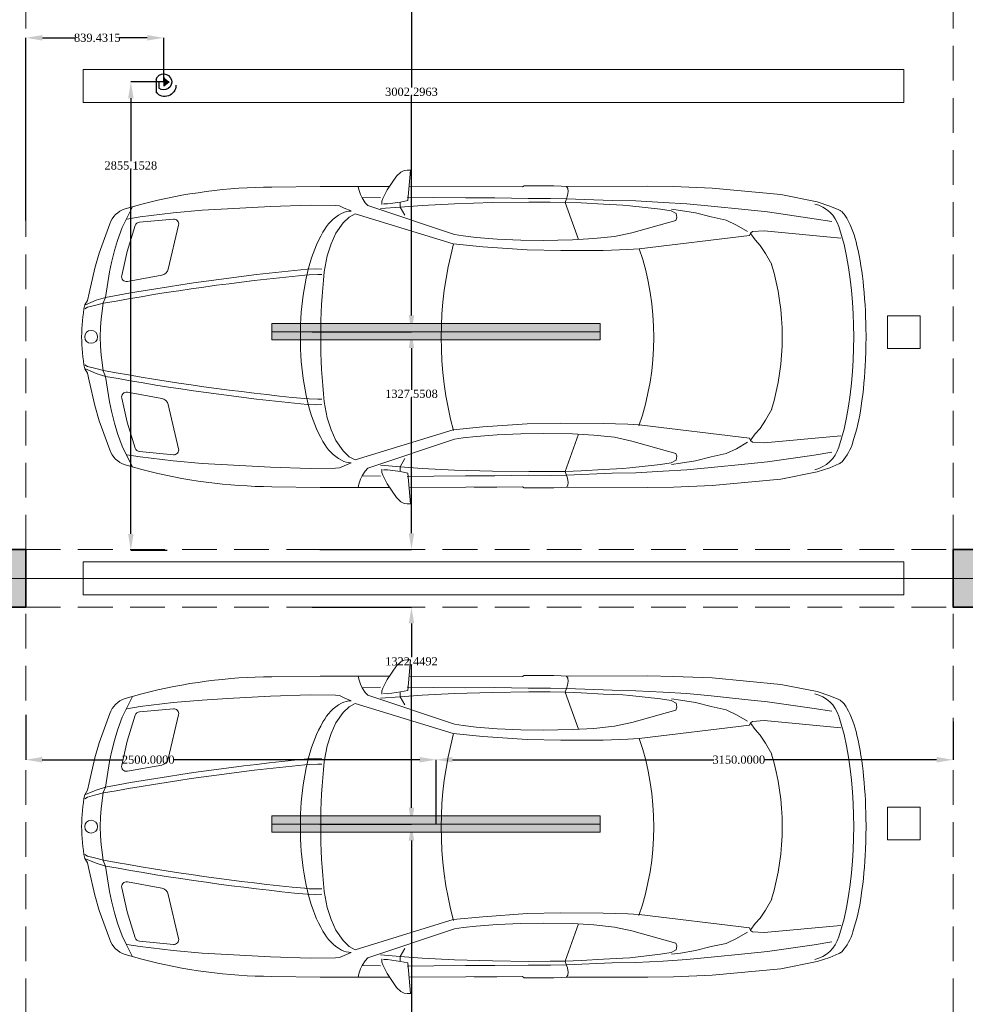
# Model space of a CAD drawing. Header units: inches. Extents: x -177438 to 34922, y -9538 to 55319.
# Tile 51 of 59: x 25906 to 31669, y -2973 to 3026. Entities that reach past the tile are written whole.
import ezdxf
from ezdxf.enums import TextEntityAlignment as Align

# ---------------------------------------------------------------- set-up
doc = ezdxf.new("R2010")
doc.units = ezdxf.units.IN
doc.header["$MEASUREMENT"] = 0
doc.linetypes.add('Dot & Dashed', pattern=[670.277762, 317.5, -176.388889, 0, -176.388874])
doc.linetypes.add('Hidden', pattern=[317.5, 211.666667, -105.833333])
for name, color, linetype in [('- განათება', 7, 'Continuous'), ('Structural - Bearing', 7, 'Continuous'), ('Structural - Grid', 7, 'Continuous')]:
    doc.layers.add(name, color=color, linetype=linetype)
doc.layers.add('New_Interior - Furniture _Pen_No__1', color=7, linetype='Continuous', lineweight=13)
doc.layers.add('Structural - Bearing_Pen_No__20', color=1, linetype='Continuous', lineweight=0)
for name, color, linetype, lineweight, true_color in [('Structural - Bearing_Pen_No__102', 7, 'Continuous', 13, 0xcccccc), ('Structural - Bearing_Pen_No__161', 7, 'Continuous', 13, 0x6a6a6a), ('Structural - Bearing_Pen_No__28', 7, 'Continuous', 35, 0xa80f02), ('Structural - Bearing_Pen_No__81', 7, 'Continuous', 20, 0x6a6a6a), ('Structural - Grid_Pen_No__81', 7, 'Continuous', 20, 0x6a6a6a)]:
    doc.layers.add(name, color=color, linetype=linetype, lineweight=lineweight, true_color=true_color)
doc.styles.add('GENERATED_STYLE_3', font='txt')
doc.styles.get("Standard").update_dxf_attribs({"font": 'arial.ttf'})
doc.dimstyles.get("Standard").update_dxf_attribs({"dimtxt": 0.18, "dimasz": 0.18, "dimexe": 0.18, "dimexo": 0.0625, "dimgap": 0.09, "dimtad": 0, "dimtih": 1, "dimtoh": 1, "dimdec": 4, "dimzin": 0, "dimdsep": 46, "dimtxsty": 'Standard', "dimcen": 0.09, "dimadec": 0, "dimazin": 0, "dimtfac": 1, "dimtdec": 4, "dimtofl": 0, "dimtmove": 0, "dimatfit": 3, "dimfxl": 1, "dimtolj": 1, "dimtzin": 0, "dimarcsym": 0})

# ---------------------------------------------------------------- blocks, each defined once
blk = doc.blocks.new('Column_33', base_point=(-5008.8, 20663))
at = {"layer": 'Structural - Bearing_Pen_No__161', "linetype": 'Continuous', "lineweight": 0, "true_color": 0x6a6a6a}
blk.add_hatch(color=251, dxfattribs=at).paths.add_polyline_path([(-4833.8, 20488), (-4833.8, 20838), (-5183.8, 20838), (-5183.8, 20488)])
at = {"layer": 'Structural - Bearing_Pen_No__20', "color": 1, "linetype": 'Continuous', "lineweight": 0}
for p, q in [((-5008.8, 20743), (-5008.8, 20918)), ((-5088.8, 20663), (-5263.8, 20663)), ((-4928.8, 20663), (-4753.8, 20663)), ((-5008.8, 20583), (-5008.8, 20408))]:
    blk.add_line(p, q, dxfattribs=at)
blk.add_point((-5008.8, 20663), dxfattribs=at)
at = {"layer": 'Structural - Bearing_Pen_No__28', "color": 14, "linetype": 'Continuous', "lineweight": 35, "true_color": 0xa80f02, "flags": 128}
blk.add_lwpolyline([(-4833.8, 20488), (-4833.8, 20838), (-5183.8, 20838), (-5183.8, 20488)], close=True, dxfattribs=at)
blk = doc.blocks.new('Column_37', base_point=(991.2, 20663))
at = {"layer": 'Structural - Bearing_Pen_No__161', "linetype": 'Continuous', "lineweight": 0, "true_color": 0x6a6a6a}
blk.add_hatch(color=251, dxfattribs=at).paths.add_polyline_path([(1166.2, 20488), (1166.2, 20838), (816.2, 20838), (816.2, 20488)])
at = {"layer": 'Structural - Bearing_Pen_No__20', "color": 1, "linetype": 'Continuous', "lineweight": 0}
for p, q in [((991.2, 20743), (991.2, 20918)), ((911.2, 20663), (736.2, 20663)), ((1071.2, 20663), (1246.2, 20663)), ((991.2, 20583), (991.2, 20408))]:
    blk.add_line(p, q, dxfattribs=at)
blk.add_point((991.2, 20663), dxfattribs=at)
at = {"layer": 'Structural - Bearing_Pen_No__28', "color": 14, "linetype": 'Continuous', "lineweight": 35, "true_color": 0xa80f02, "flags": 128}
blk.add_lwpolyline([(1166.2, 20488), (1166.2, 20838), (816.2, 20838), (816.2, 20488)], close=True, dxfattribs=at)
blk = doc.blocks.new('Standard grid marker')
at = {"layer": 'Structural - Grid_Pen_No__81', "color": 251, "linetype": 'Continuous', "lineweight": 20, "true_color": 0x6a6a6a}
blk.add_line((1000, 0), (51328.1, 0), dxfattribs=at)
at = {"layer": 'Structural - Grid_Pen_No__81', "color": 251, "lineweight": 20, "true_color": 0x6a6a6a, "style": 'GENERATED_STYLE_3'}
for tag, p in [('AC_MarkerText_1_0', (-100, -144)), ('AC_MarkerText_1_1', (52428.1, -144))]:
    blk.add_attdef(tag, text='', height=100, rotation=180, dxfattribs=at).set_placement(p, align=Align.TOP_CENTER)
blk = doc.blocks.new('Parking Place')
at = {"layer": 'New_Interior - Furniture _Pen_No__1', "color": 7, "linetype": 'Continuous', "lineweight": 13, "flags": 128}
for points in [[(1400, 4900), (1600, 4900), (1600, 5100), (1400, 5100)], [(-100, 0), (100, 0), (100, 5000), (-100, 5000)], [(2900, 0), (3100, 0), (3100, 5000), (2900, 5000)]]:
    blk.add_lwpolyline(points, close=True, dxfattribs=at)
blk = doc.blocks.new('Parking Place_2')
at = {"layer": 'New_Interior - Furniture _Pen_No__1', "color": 7, "linetype": 'Continuous', "lineweight": 13, "flags": 128}
for points in [[(1393.75, 4900), (1593.75, 4900), (1593.75, 5100), (1393.75, 5100)], [(4381.25, 4900), (4581.25, 4900), (4581.25, 5100), (4381.25, 5100)], [(2887.5, 0), (3087.5, 0), (3087.5, 5000), (2887.5, 5000)], [(5875, 0), (6075, 0), (6075, 5000), (5875, 5000)]]:
    blk.add_lwpolyline(points, close=True, dxfattribs=at)
blk = doc.blocks.new('Car Symbol 27')
at = {"layer": 'New_Interior - Furniture _Pen_No__1', "color": 7, "linetype": 'Continuous', "lineweight": 13}
for p, q in [((-1983.9, 1016.7), (-2004, 1016.7)), ((-2004, 1016.7), (-1988.6, 830.1)), ((-1964.9, 1014.4), (-1983.9, 1016.7)), ((-1944.8, 1004.3), (-1964.9, 1014.4)), ((-1919.1, 979.7), (-1944.8, 1004.3)), ((-1861.1, 895.8), (-1919.1, 979.7)), ((-3842.3, 905.7), (-4261.3, 866.7)), ((-3606.5, 915.3), (-3842.3, 905.7)), ((-3450, 918.4), (-3606.5, 915.3)), ((-2966.2, 916.5), (-3450, 918.4)), ((-2876.8, 920.8), (-2966.2, 916.5)), ((-2962.8, 904.3), (-2965.1, 886.4)), ((-2954.6, 917.1), (-2962.8, 904.3)), ((-2695.9, 920.8), (-2876.8, 920.8)), ((-2685.9, 914), (-2695.9, 920.8)), ((-1998.6, 917.2), (-2684.7, 914.1)), ((-2392, 914.8), (-2530.4, 914.8)), ((-1452.9, 917.2), (-1876.8, 917.1)), ((-1689.1, 897.8), (-1685.5, 917.1)), ((-1158.3, 913.1), (-1452.9, 917.2)), ((-4261.3, 866.7), (-4482.6, 822.9)), ((-3232.2, 831), (-2953.9, 842)), ((-2965.1, 886.4), (-2960.7, 860.7)), ((-2960.7, 860.7), (-2951.8, 839.5)), ((-2857.9, 843.8), (-2953.9, 842)), ((-2721.6, 843.6), (-2857.9, 843.8)), ((-2518.2, 846.6), (-2721.6, 843.6)), ((-2338.3, 846.3), (-2518.2, 846.6)), ((-2146.2, 848.2), (-2338.3, 846.3)), ((-1984.1, 850.2), (-2146.2, 848.2)), ((-1835.5, 843.2), (-1861.1, 895.8)), ((-1830, 826.5), (-1835.5, 843.2)), ((-1710.4, 846.4), (-1821, 848.8)), ((-1728.3, 817.4), (-1710.4, 846.4)), ((-1710.4, 846.4), (-1700.3, 867.6)), ((-1700.3, 867.6), (-1689.1, 897.8)), ((-4559.4, 797.3), (-4613.8, 774.1)), ((-4482.6, 822.9), (-4559.4, 797.3)), ((-3835.7, 796.2), (-4042.4, 775.3)), ((-3688.1, 810.5), (-3835.7, 796.2)), ((-3542.9, 819.2), (-3688.1, 810.5)), ((-3376.4, 827.9), (-3542.9, 819.2)), ((-3340.7, 798.8), (-3528.4, 777.9)), ((-3232.2, 831), (-3376.4, 827.9)), ((-3298.8, 802), (-3340.7, 798.8)), ((-3179.4, 807.8), (-3298.8, 802)), ((-3044.7, 815.7), (-3179.4, 807.8)), ((-2946.2, 819.4), (-3044.7, 815.7)), ((-2946.2, 819.4), (-3028.5, 593.2)), ((-2951.8, 839.5), (-2946.2, 819.4)), ((-2855.6, 820.2), (-2946.2, 819.4)), ((-2725.4, 821.1), (-2855.6, 820.2)), ((-2503.2, 817.7), (-2725.4, 821.1)), ((-2272.6, 811.5), (-2503.2, 817.7)), ((-2272.8, 623.8), (-1744, 800.6)), ((-2074.4, 801.2), (-2272.6, 811.5)), ((-1940.7, 790.9), (-2074.4, 801.2)), ((-1988.6, 830.1), (-1942.8, 821.1)), ((-1940.7, 790.9), (-1968.7, 741.8)), ((-1942.8, 821.1), (-1863.5, 809.8)), ((-1940.6, 820), (-1940.7, 790.9)), ((-1821, 782), (-1940.7, 790.9)), ((-1863.5, 809.8), (-1838.9, 810.8)), ((-1828.9, 806.4), (-1830, 826.5)), ((-1744, 800.6), (-1728.3, 817.4)), ((-1643.5, 767), (-1599.9, 784.8)), ((-1599.9, 784.8), (-1570.8, 798.1)), ((-1570.8, 798.1), (-1546.2, 800.3)), ((-1546.2, 800.3), (-1393.1, 802.3)), ((-1393.1, 802.3), (-1150.7, 794.1)), ((-1150.7, 794.1), (-888.1, 780.2)), ((-888.1, 780.2), (-734, 771.1)), ((-264.4, 779.9), (-366.4, 808.7)), ((-309.9, 792.7), (-273.7, 720)), ((-4464.9, 720.2), (-4571, 702.5)), ((-4178.7, 761), (-4464.9, 720.2)), ((-4042.4, 775.3), (-4178.7, 761)), ((-3836.9, 731.4), (-3927.4, 711.5)), ((-3740.8, 755.9), (-3836.9, 731.4)), ((-3649.1, 770.2), (-3740.8, 755.9)), ((-3594.3, 778), (-3649.1, 770.2)), ((-3623.4, 751.2), (-3627.8, 727.5)), ((-3627.8, 727.5), (-3621.3, 709.9)), ((-3593.2, 767.9), (-3623.4, 751.2)), ((-3528.4, 777.9), (-3593.2, 767.9)), ((-1665.9, 750.2), (-2265.1, 566.8)), ((-1631.2, 730.1), (-1665.9, 750.2)), ((-1593.7, 694.3), (-1631.2, 730.1)), ((-734, 771.1), (-558.6, 755.1)), ((-558.6, 755.1), (-356.4, 731.3)), ((-356.4, 731.3), (-275.9, 717.8)), ((-273.7, 720), (-247, 666.3)), ((-4647.2, 561.8), (-4614.1, 671.9)), ((-3991.2, 681.4), (-4057.1, 642.4)), ((-3927.4, 711.5), (-3991.2, 681.4)), ((-3621.3, 709.9), (-3352.1, 634.5)), ((-1548.7, 631.6), (-1593.7, 694.3)), ((-527.7, 412.9), (-590.8, 681.2)), ((-352.2, 699.1), (-558.9, 718)), ((-326.2, 678.2), (-276.9, 520.2)), ((-247, 666.3), (-219.2, 588.1)), ((-170.9, 688.4), (-107, 510.6)), ((-4159.9, 645.9), (-4625.9, 602)), ((-4088.4, 641.3), (-4159.9, 645.9)), ((-4077.3, 627.9), (-4105.3, 591.1)), ((-4075, 632.4), (-4088.4, 641.3)), ((-4070.6, 617.8), (-4075, 632.4)), ((-3398.1, 536.3), (-4070.6, 617.8)), ((-3352.1, 634.5), (-3247.1, 612)), ((-3247.1, 612), (-3122, 598.4)), ((-2533.2, 596.3), (-2404.7, 606.2)), ((-2404.7, 606.2), (-2324.2, 615)), ((-2324.2, 615), (-2272.8, 623.8)), ((-1519.8, 566.7), (-1548.7, 631.6)), ((-4134.4, 557.6), (-4168, 508.5)), ((-4105.3, 591.1), (-4134.4, 557.6)), ((-3122, 598.4), (-2990.8, 591.1)), ((-2990.8, 591.1), (-2812.5, 587.9)), ((-2812.5, 587.9), (-2677.3, 589.9)), ((-2445.7, 548.9), (-2714.5, 530.5)), ((-2677.3, 589.9), (-2533.2, 596.3)), ((-2265, 566.8), (-2445.7, 548.9)), ((-1496.4, 493), (-1519.8, 566.7)), ((-219.2, 588.1), (-200.3, 525.5)), ((-4168, 508.5), (-4205, 441.5)), ((-3328.4, 532.4), (-3398.1, 536.3)), ((-3178.7, 527.2), (-3328.4, 532.4)), ((-2919.6, 526), (-3178.7, 527.2)), ((-2714.5, 530.5), (-2919.6, 526)), ((-1478.7, 395.7), (-1496.4, 493)), ((-244, 373.6), (-276.9, 520.2)), ((-200.3, 525.5), (-181.4, 452.8)), ((-107, 510.6), (-80.3, 418)), ((-181.4, 452.8), (-170.3, 395.8)), ((-1426.2, 414.6), (-1463, 412.5)), ((-1440.4, 380.1), (-1463, 380.1)), ((-1386.8, 378.5), (-1440.4, 380.1)), ((-1374.8, 412.3), (-1426.2, 414.6)), ((-1360, 376.2), (-1386.8, 378.5)), ((-278.6, 337.5), (-487.9, 375.2)), ((-170.3, 395.8), (-146, 240.5)), ((-46.5, 267.1), (-80.3, 418)), ((-146, 240.5), (-131.5, 206.9)), ((-89.5, 222.8), (-146, 240.5)), ((-46.5, 267.1), (-35, 221.2)), ((-133.7, 204.7), (-77.9, 191.2)), ((-131.5, 206.9), (-124.9, 156.6)), ((-23.1, 195.6), (-89.5, 222.8)), ((-77.9, 191.2), (-36.6, 180)), ((-18.7, 194.4), (-35, 221.2)), ((-124.9, 156.6), (-118.3, 110.8)), ((-36.6, 180), (-18.7, 169.9)), ((-118.3, 110.8), (-115, 57.2)), ((-115, 57.2), (-112.5, 0)), ((-118.3, -110.8), (-115, -57.2)), ((-115, -57.2), (-112.5, 0)), ((-124.9, -156.6), (-118.3, -110.8)), ((-131.5, -206.9), (-124.9, -156.6)), ((-77.9, -191.2), (-36.6, -180)), ((-36.6, -180), (-18.7, -169.9)), ((-146, -240.5), (-131.5, -206.9)), ((-89.5, -222.8), (-146, -240.5)), ((-133.7, -204.7), (-77.9, -191.2)), ((-23.1, -195.6), (-89.5, -222.8)), ((-46.5, -267.1), (-35, -221.2)), ((-18.7, -194.4), (-35, -221.2)), ((-170.3, -395.8), (-146, -240.5)), ((-46.5, -267.1), (-80.3, -418)), ((-278.6, -337.5), (-487.9, -375.2)), ((-1478.7, -395.7), (-1496.4, -493)), ((-1440.4, -380.1), (-1463, -380.1)), ((-1426.2, -414.6), (-1463, -412.5)), ((-1386.8, -378.5), (-1440.4, -380.1)), ((-1374.8, -412.3), (-1426.2, -414.6)), ((-1360, -376.2), (-1386.8, -378.5)), ((-527.7, -412.9), (-590.8, -681.2)), ((-244, -373.6), (-276.9, -520.2)), ((-181.4, -452.8), (-170.3, -395.8)), ((-107, -510.6), (-80.3, -418)), ((-4168, -508.5), (-4205, -441.5)), ((-200.3, -525.5), (-181.4, -452.8)), ((-4134.4, -557.6), (-4168, -508.5)), ((-3398.1, -536.3), (-4070.6, -617.8)), ((-3328.4, -532.4), (-3398.1, -536.3)), ((-3178.7, -527.2), (-3328.4, -532.4)), ((-2919.6, -526), (-3178.7, -527.2)), ((-2714.5, -530.5), (-2919.6, -526)), ((-2445.7, -548.9), (-2714.5, -530.5)), ((-1496.4, -493), (-1519.8, -566.7)), ((-326.2, -678.2), (-276.9, -520.2)), ((-219.2, -588.1), (-200.3, -525.5)), ((-170.9, -688.4), (-107, -510.6)), ((-4647.2, -561.8), (-4614.1, -671.9)), ((-4105.3, -591.1), (-4134.4, -557.6)), ((-4077.3, -627.9), (-4105.3, -591.1)), ((-3247.1, -612), (-3122, -598.4)), ((-3122, -598.4), (-2990.8, -591.1)), ((-2946.2, -819.4), (-3028.5, -593.2)), ((-2990.8, -591.1), (-2812.5, -587.9)), ((-2812.5, -587.9), (-2677.3, -589.9)), ((-2677.3, -589.9), (-2533.2, -596.3)), ((-2533.2, -596.3), (-2404.7, -606.2)), ((-2265, -566.8), (-2445.7, -548.9)), ((-1665.9, -750.2), (-2265.1, -566.8)), ((-1519.8, -566.7), (-1548.7, -631.6)), ((-247, -666.3), (-219.2, -588.1)), ((-4159.9, -645.9), (-4625.9, -602)), ((-4088.4, -641.3), (-4159.9, -645.9)), ((-4075, -632.4), (-4088.4, -641.3)), ((-4070.6, -617.8), (-4075, -632.4)), ((-3991.2, -681.4), (-4057.1, -642.4)), ((-3621.3, -709.9), (-3352.1, -634.5)), ((-3352.1, -634.5), (-3247.1, -612)), ((-2404.7, -606.2), (-2324.2, -615)), ((-2324.2, -615), (-2272.8, -623.8)), ((-2272.8, -623.8), (-1744, -800.6)), ((-1548.7, -631.6), (-1593.7, -694.3)), ((-4464.9, -720.2), (-4571, -702.5)), ((-3927.4, -711.5), (-3991.2, -681.4)), ((-3836.9, -731.4), (-3927.4, -711.5)), ((-3627.8, -727.5), (-3621.3, -709.9)), ((-1593.7, -694.3), (-1631.2, -730.1)), ((-352.2, -699.1), (-558.9, -718)), ((-356.4, -731.3), (-275.9, -717.8)), ((-273.7, -720), (-247, -666.3)), ((-4559.4, -797.3), (-4613.8, -774.1)), ((-4178.7, -761), (-4464.9, -720.2)), ((-4042.4, -775.3), (-4178.7, -761)), ((-3835.7, -796.2), (-4042.4, -775.3)), ((-3740.8, -755.9), (-3836.9, -731.4)), ((-3649.1, -770.2), (-3740.8, -755.9)), ((-3594.3, -778), (-3649.1, -770.2)), ((-3623.4, -751.2), (-3627.8, -727.5)), ((-3593.2, -767.9), (-3623.4, -751.2)), ((-3528.4, -777.9), (-3593.2, -767.9)), ((-3340.7, -798.8), (-3528.4, -777.9)), ((-1940.7, -790.9), (-1968.7, -741.8)), ((-1631.2, -730.1), (-1665.9, -750.2)), ((-1643.5, -767), (-1599.9, -784.8)), ((-888.1, -780.2), (-734, -771.1)), ((-734, -771.1), (-558.6, -755.1)), ((-558.6, -755.1), (-356.4, -731.3)), ((-264.4, -779.9), (-366.4, -808.7)), ((-309.9, -792.7), (-273.7, -720)), ((-4482.6, -822.9), (-4559.4, -797.3)), ((-4261.3, -866.7), (-4482.6, -822.9)), ((-3688.1, -810.5), (-3835.7, -796.2)), ((-3542.9, -819.2), (-3688.1, -810.5)), ((-3376.4, -827.9), (-3542.9, -819.2)), ((-3232.2, -831), (-3376.4, -827.9)), ((-3298.8, -802), (-3340.7, -798.8)), ((-3179.4, -807.8), (-3298.8, -802)), ((-3232.2, -831), (-2953.9, -842)), ((-3044.7, -815.7), (-3179.4, -807.8)), ((-2946.2, -819.4), (-3044.7, -815.7)), ((-2953.9, -841), (-2946.2, -819.4)), ((-2855.6, -820.2), (-2946.2, -819.4)), ((-2725.4, -821.1), (-2855.6, -820.2)), ((-2503.2, -817.7), (-2725.4, -821.1)), ((-2272.6, -811.5), (-2503.2, -817.7)), ((-2074.4, -801.2), (-2272.6, -811.5)), ((-1940.7, -790.9), (-2074.4, -801.2)), ((-2004, -1016.7), (-1988.6, -830.1)), ((-1988.6, -830.1), (-1942.8, -821.1)), ((-1942.8, -821.1), (-1863.5, -809.8)), ((-1821, -782), (-1940.7, -790.9)), ((-1940.6, -820), (-1940.7, -790.9)), ((-1863.5, -809.8), (-1838.9, -810.8)), ((-1830, -826.5), (-1835.5, -843.2)), ((-1828.9, -806.4), (-1830, -826.5)), ((-1744, -800.6), (-1728.3, -817.4)), ((-1728.3, -817.4), (-1710.4, -846.4)), ((-1599.9, -784.8), (-1570.8, -798.1)), ((-1570.8, -798.1), (-1546.2, -800.3)), ((-1546.2, -800.3), (-1393.1, -802.3)), ((-1393.1, -802.3), (-1150.7, -794.1)), ((-1150.7, -794.1), (-888.1, -780.2)), ((-3842.3, -905.7), (-4261.3, -866.7)), ((-2965.1, -886.4), (-2960.7, -860.7)), ((-2962.8, -904.3), (-2965.1, -886.4)), ((-2960.7, -860.7), (-2953.9, -841)), ((-2857.9, -843.8), (-2953.9, -842)), ((-2721.6, -843.6), (-2857.9, -843.8)), ((-2518.2, -846.6), (-2721.6, -843.6)), ((-2338.3, -846.3), (-2518.2, -846.6)), ((-2146.2, -848.2), (-2338.3, -846.3)), ((-1984.1, -850.2), (-2146.2, -848.2)), ((-1861.1, -895.8), (-1919.1, -979.7)), ((-1835.5, -843.2), (-1861.1, -895.8)), ((-1710.4, -846.4), (-1821, -848.8)), ((-1710.4, -846.4), (-1700.3, -867.6)), ((-1700.3, -867.6), (-1689.1, -897.8)), ((-1689.1, -897.8), (-1685.5, -917.1)), ((-3606.5, -915.3), (-3842.3, -905.7)), ((-3450, -918.4), (-3606.5, -915.3)), ((-2966.2, -916.5), (-3450, -918.4)), ((-2876.8, -920.8), (-2966.2, -916.5)), ((-2954.6, -917.1), (-2962.8, -904.3)), ((-2695.9, -920.8), (-2876.8, -920.8)), ((-2685.9, -914), (-2695.9, -920.8)), ((-1998.6, -917.2), (-2684.7, -914.1)), ((-1452.9, -917.2), (-1876.8, -917.1)), ((-1158.3, -913.1), (-1452.9, -917.2)), ((-1983.9, -1016.7), (-2004, -1016.7)), ((-1964.9, -1014.4), (-1983.9, -1016.7)), ((-1944.8, -1004.3), (-1964.9, -1014.4)), ((-1919.1, -979.7), (-1944.8, -1004.3))]:
    blk.add_line(p, q, dxfattribs=at)
blk.add_circle((-57.9, 0), 39.1, dxfattribs=at)
for centre, radius, start, end in [((-1180, -2307.9), 3221, 75.36916, 89.61475), ((-4422.6, 614.3), 200, 102.99813, 163.26146), ((-4414.7, 561.8), 296, 137.75303, 164.57297), ((-4582.5, 705.3), 75.7, 116.25641, 132.7691), ((-4592, 723), 55.5, 112.99171, 115.54645), ((-1643.5, 634.9), 132, 62.67134, 90), ((-1726.3, 499.8), 290.3, 28.34945, 60.37994), ((-312.1, 637.7), 150, 19.75545, 71.47088), ((-561.6, 688.1), 30, 84.78088, 193.23643), ((-354.9, 669.2), 30, 17.33175, 84.78183), ((-3475.6, 243.3), 1287.3, 162.02808, 171.98842), ((-2192.2, 222.3), 832.4, 14.17197, 29.93663), ((-1944.4, 0), 2760.6, 168.25766, 191.74236), ((-1824.2, 0), 1662.8, 160.97668, 198.81628), ((-4369.4, 3.8), 2178.3, 344.82831, 15.10448), ((-2142.2, 34.3), 2636.9, 171.5296, 177.69036), ((-2728.8, 0), 1540.8, 163.34768, 196.65231), ((-2877.3, 33.6), 1542.9, 4.31369, 14.73835), ((-5076.2, 0), 3619.2, 353.72275, 6.27725), ((-2771.5, -14053.9), 14533.5, 79.59238, 84.48533), ((-2753.7, -14059.8), 14503.1, 79.59238, 84.48533), ((-479.1, 424.4), 50, 193.23683, 259.79265), ((-273.3, 367), 30, 259.79184, 12.65608), ((-1021.6, 0), 1021.6, 349.02719, 10.97288), ((-1532.9, 0), 3247.1, 177.51962, 180.00085), ((-3210.7, 0), 1877.9, 355.42992, 4.56993), ((-1505.4, 0), 3274.6, 179.99999, 180.16706), ((-1731, -5.1), 3049, 180.08431, 185.67459), ((-2877.3, -33.6), 1542.9, 345.26146, 355.68616), ((-2753.7, 14059.8), 14503.1, 275.51468, 280.40763), ((-2771.5, 14053.9), 14533.5, 275.51468, 280.40763), ((-2887.2, -128.9), 1886.2, 185.40305, 193.11311), ((-273.3, -367), 30, 347.34436, 100.20808), ((-479.1, -424.4), 50, 100.20739, 166.76344), ((-2192.2, -222.3), 832.4, 330.06304, 345.82785), ((-4110.2, -426.5), 627.7, 191.99187, 208.13274), ((-1726.3, -499.8), 290.3, 299.61936, 331.65022), ((-4422.6, -614.3), 200, 196.73854, 257.00187), ((-561.6, -688.1), 30, 166.76402, 275.21908), ((-354.9, -669.2), 30, 275.21817, 342.66825), ((-312.1, -637.7), 150, 288.52909, 340.24455), ((-4489.4, -620.3), 202.1, 210.34692, 218.91286), ((-4557.5, -675.7), 114.3, 218.74756, 231.27811), ((-4587, -712.5), 67.2, 231.27361, 246.53558), ((-1643.5, -634.9), 132, 269.99959, 297.32769), ((-1180, 2307.9), 3221, 270.38525, 284.63084)]:
    blk.add_arc(centre, radius, start, end, dxfattribs=at)
blk = doc.blocks.new('Beam_1', base_point=(991.2, 14663))
at = {"layer": 'Structural - Bearing_Pen_No__102', "color": 254, "linetype": 'Hidden', "lineweight": 13, "true_color": 0xcccccc}
for p, q in [((816.2, 20838), (816.2, 26488)), ((816.2, 14838), (816.2, 20488))]:
    blk.add_line(p, q, dxfattribs=at)
blk = doc.blocks.new('Beam_2', base_point=(-5008.8, 14663))
at = {"layer": 'Structural - Bearing_Pen_No__102', "color": 254, "linetype": 'Hidden', "lineweight": 13, "true_color": 0xcccccc}
for p, q in [((-4833.8, 20838), (-4833.8, 26488)), ((-4833.8, 14838), (-4833.8, 20488))]:
    blk.add_line(p, q, dxfattribs=at)
blk = doc.blocks.new('Beam_11', base_point=(-47008.8, 20663))
at = {"layer": 'Structural - Bearing_Pen_No__102', "color": 254, "linetype": 'Hidden', "lineweight": 13, "true_color": 0xcccccc}
for p, q in [((-4833.8, 20838), (816.2, 20838)), ((-4833.8, 20488), (816.2, 20488))]:
    blk.add_line(p, q, dxfattribs=at)
at = {"layer": 'Structural - Bearing_Pen_No__81', "color": 251, "linetype": 'Dot & Dashed', "lineweight": 20, "true_color": 0x6a6a6a}
blk.add_line((-47008.8, 20663), (991.2, 20663), dxfattribs=at)
blk = doc.blocks.new('მოძრაობის დეტექტორი')
at = {"layer": '- განათება'}
h = blk.add_hatch(color=6, dxfattribs=at)
h.dxf.hatch_style = 1
h.paths.add_polyline_path([(-100, -1), (1, -123), (100, 1)])
at = {"layer": '- განათება', "color": 6}
for p, q in [((-100, -1), (100, 1)), ((-58, 165), (233, 165)), ((0, 106), (143, 106)), ((1, -123), (100, 1))]:
    blk.add_line(p, q, dxfattribs=at)
blk.add_lwpolyline([(0, 0), (0, 106)], dxfattribs=at)
for centre, radius, start, end in [((3, 0), 176, 110.3272, 37.1447), ((77, -23), 245, 270.0765, 50.2358)]:
    blk.add_arc(centre, radius, start, end, dxfattribs=at)
blk = doc.blocks.new('მოძრაობის დედექტორი')
at = {"layer": '- განათება', "color": 6}
blk.add_blockref('მოძრაობის დეტექტორი', (0, 0), dxfattribs=at)
blk = doc.blocks.new('*D970')
at = {"layer": '- განათება', "color": 0, "lineweight": -2, "transparency": 16777216}
for p, q in [((27951.6, 4127.1), (28293.8, 4127.1)), ((28293.7, 4027.1), (28293.7, 2612)), ((28293.7, 1224.8), (28293.7, 2560.6)), ((28103.6, 1124.8), (28293.8, 1124.8))]:
    blk.add_line(p, q, dxfattribs=at)
at = {"layer": '- განათება', "color": 0, "transparency": 16777216}
for points in [[(28277, 4027.1), (28310.3, 4027.1), (28293.7, 4127.1)], [(28277, 1224.8), (28310.3, 1224.8), (28293.7, 1124.8)]]:
    blk.add_solid(points, dxfattribs=at)
at = {"layer": 'Defpoints', "color": 0, "transparency": 16777216}
for p in [(27951.5, 4127.1), (28293.7, 4127.1), (28103.5, 1124.8)]:
    blk.add_point(p, dxfattribs=at)
at = {"layer": '- განათება', "color": 0, "transparency": 16777216, "insert": (28293.7, 2586.3), "char_height": 50, "attachment_point": 5}
blk.add_mtext('\\A1;{\\fSylfaen|b0|i0|c0|p18;3002.2963}', dxfattribs=at)
blk = doc.blocks.new('*D971')
at = {"layer": '- განათება', "color": 0, "lineweight": -2, "transparency": 16777216}
for p, q in [((27688.4, 1124.8), (28293.8, 1124.8)), ((28293.7, 1024.8), (28293.7, 771.8)), ((28293.7, -102.7), (28293.7, 720.5)), ((27734.4, -202.7), (28293.8, -202.7))]:
    blk.add_line(p, q, dxfattribs=at)
at = {"layer": '- განათება', "color": 0, "transparency": 16777216}
for points in [[(28277, 1024.8), (28310.3, 1024.8), (28293.7, 1124.8)], [(28277, -102.7), (28310.3, -102.7), (28293.7, -202.7)]]:
    blk.add_solid(points, dxfattribs=at)
at = {"layer": 'Defpoints', "color": 0, "transparency": 16777216}
for p in [(27688.4, 1124.8), (28293.7, 1124.8), (27734.4, -202.7)]:
    blk.add_point(p, dxfattribs=at)
at = {"layer": '- განათება', "color": 0, "transparency": 16777216, "insert": (28293.7, 746.2), "char_height": 50, "attachment_point": 5}
blk.add_mtext('\\A1;{\\fSylfaen|b0|i0|c0|p18;1327.5508}', dxfattribs=at)
blk = doc.blocks.new('*D972')
at = {"layer": '- განათება', "color": 0, "lineweight": -2, "transparency": 16777216}
for p, q in [((27688.4, -552.7), (28293.8, -552.7)), ((28293.7, -652.7), (28293.7, -858)), ((28293.7, -1775.2), (28293.7, -909.3)), ((27734.4, -1875.2), (28293.8, -1875.2))]:
    blk.add_line(p, q, dxfattribs=at)
at = {"layer": '- განათება', "color": 0, "transparency": 16777216}
for points in [[(28277, -652.7), (28310.3, -652.7), (28293.7, -552.7)], [(28277, -1775.2), (28310.3, -1775.2), (28293.7, -1875.2)]]:
    blk.add_solid(points, dxfattribs=at)
at = {"layer": 'Defpoints', "color": 0, "transparency": 16777216}
for p in [(27688.4, -552.7), (28293.7, -552.7), (27734.4, -1875.2)]:
    blk.add_point(p, dxfattribs=at)
at = {"layer": '- განათება', "color": 0, "transparency": 16777216, "insert": (28293.7, -883.7), "char_height": 50, "attachment_point": 5}
blk.add_mtext('\\A1;{\\fSylfaen|b0|i0|c0|p18;1322.4492}', dxfattribs=at)
blk = doc.blocks.new('*D973')
at = {"layer": '- განათება', "color": 0, "lineweight": -2, "transparency": 16777216}
for p, q in [((25943.7, -1209.4), (25943.7, -1483.2)), ((26043.7, -1483), (26537.2, -1483)), ((28343.7, -1483), (26841.8, -1483)), ((28443.7, -1875.1), (28443.7, -1482.8))]:
    blk.add_line(p, q, dxfattribs=at)
at = {"layer": '- განათება', "color": 0, "transparency": 16777216}
for points in [[(26043.7, -1466.3), (26043.7, -1499.7), (25943.7, -1483)], [(28343.7, -1466.3), (28343.7, -1499.7), (28443.7, -1483)]]:
    blk.add_solid(points, dxfattribs=at)
at = {"layer": 'Defpoints', "color": 0, "transparency": 16777216}
for p in [(25943.7, -1209.3), (25943.7, -1483), (28443.7, -1875.2)]:
    blk.add_point(p, dxfattribs=at)
at = {"layer": '- განათება', "color": 0, "transparency": 16777216, "insert": (26689.5, -1483), "char_height": 50, "attachment_point": 5}
blk.add_mtext('\\A1;{\\fSylfaen|b0|i0|c0|p18;2500.0000}', dxfattribs=at)
blk = doc.blocks.new('*D974')
at = {"layer": '- განათება', "color": 0, "lineweight": -2, "transparency": 16777216}
for p, q in [((31593.7, -1249.9), (31593.7, -1483.2)), ((28443.7, -1875.1), (28443.7, -1482.8)), ((28543.7, -1483), (30136.9, -1483)), ((31493.7, -1483), (30440.1, -1483))]:
    blk.add_line(p, q, dxfattribs=at)
at = {"layer": '- განათება', "color": 0, "transparency": 16777216}
for points in [[(28543.7, -1466.3), (28543.7, -1499.7), (28443.7, -1483)], [(31493.7, -1466.3), (31493.7, -1499.7), (31593.7, -1483)]]:
    blk.add_solid(points, dxfattribs=at)
at = {"layer": 'Defpoints', "color": 0, "transparency": 16777216}
for p in [(31593.7, -1249.8), (28443.7, -1483), (28443.7, -1875.2)]:
    blk.add_point(p, dxfattribs=at)
at = {"layer": '- განათება', "color": 0, "transparency": 16777216, "insert": (30288.5, -1483), "char_height": 50, "attachment_point": 5}
blk.add_mtext('\\A1;{\\fSylfaen|b0|i0|c0|p18;3150.0000}', dxfattribs=at)
blk = doc.blocks.new('*D975')
at = {"layer": '- განათება', "color": 0, "lineweight": -2, "transparency": 16777216}
for p, q in [((28095.1, -1875.2), (28293.8, -1875.2)), ((28293.7, -1975.2), (28293.7, -3290.3)), ((28293.7, -4777.5), (28293.7, -3341.7)), ((27684.1, -4877.5), (28293.8, -4877.5))]:
    blk.add_line(p, q, dxfattribs=at)
at = {"layer": '- განათება', "color": 0, "transparency": 16777216}
for points in [[(28277, -1975.2), (28310.3, -1975.2), (28293.7, -1875.2)], [(28277, -4777.5), (28310.3, -4777.5), (28293.7, -4877.5)]]:
    blk.add_solid(points, dxfattribs=at)
at = {"layer": 'Defpoints', "color": 0, "transparency": 16777216}
for p in [(28095, -1875.2), (28293.7, -1875.2), (27684, -4877.5)]:
    blk.add_point(p, dxfattribs=at)
at = {"layer": '- განათება', "color": 0, "transparency": 16777216, "insert": (28293.7, -3316), "char_height": 50, "attachment_point": 5}
blk.add_mtext('\\A1;{\\fSylfaen|b0|i0|c0|p18;3002.2963}', dxfattribs=at)
blk = doc.blocks.new('*D1038')
at = {"layer": '- განათება', "color": 0, "lineweight": -2, "transparency": 16777216}
for p, q in [((25944.5, 1801.9), (25944.5, 2915.9)), ((26044.5, 2915.7), (26246, 2915.7)), ((26683.9, 2915.7), (26511.5, 2915.7)), ((26783.9, 2647.9), (26783.9, 2915.9))]:
    blk.add_line(p, q, dxfattribs=at)
at = {"layer": '- განათება', "color": 0, "transparency": 16777216}
for points in [[(26044.5, 2932.4), (26044.5, 2899.1), (25944.5, 2915.7)], [(26683.9, 2932.4), (26683.9, 2899.1), (26783.9, 2915.7)]]:
    blk.add_solid(points, dxfattribs=at)
at = {"layer": 'Defpoints', "color": 0, "transparency": 16777216}
for p in [(26783.9, 2915.7), (26783.9, 2647.8), (25944.5, 1801.9)]:
    blk.add_point(p, dxfattribs=at)
at = {"layer": '- განათება', "color": 0, "transparency": 16777216, "insert": (26378.8, 2915.7), "char_height": 50, "attachment_point": 5}
blk.add_mtext('\\A1;{\\fSylfaen|b0|i0|c0|p18;839.4315}', dxfattribs=at)
blk = doc.blocks.new('*D1039')
at = {"layer": '- განათება', "color": 0, "lineweight": -2, "transparency": 16777216}
for p, q in [((26784.6, 2647.9), (26583.5, 2647.9)), ((26583.6, 2547.9), (26583.6, 2163.3)), ((26583.6, -107.3), (26583.6, 2112.1)), ((26805.8, -207.3), (26583.5, -207.3))]:
    blk.add_line(p, q, dxfattribs=at)
at = {"layer": '- განათება', "color": 0, "transparency": 16777216}
for points in [[(26567, 2547.9), (26600.3, 2547.9), (26583.6, 2647.9)], [(26567, -107.3), (26600.3, -107.3), (26583.6, -207.3)]]:
    blk.add_solid(points, dxfattribs=at)
at = {"layer": 'Defpoints', "color": 0, "transparency": 16777216}
for p in [(26583.6, 2647.9), (26784.7, 2647.9), (26805.8, -207.3)]:
    blk.add_point(p, dxfattribs=at)
at = {"layer": '- განათება', "color": 0, "transparency": 16777216, "insert": (26583.6, 2137.7), "char_height": 50, "attachment_point": 5}
blk.add_mtext('\\A1;{\\fSylfaen|b0|i0|c0|p18;2855.1528}', dxfattribs=at)

msp = doc.modelspace()

# ---------------------------------------------------------------- hatches: boundary and pattern name
at = {"layer": '- განათება', "linetype": 'Continuous', "lineweight": 0, "true_color": 0xbfbf00}
for points in [[(27443.71602, 1074.83473), (27443.71602, 1174.83473), (29443.71602, 1174.83473), (29443.71602, 1074.83473)], [(27443.71602, -1925.16527), (27443.71602, -1825.16527), (29443.71602, -1825.16527), (29443.71602, -1925.16527)]]:
    msp.add_hatch(color=52, dxfattribs=at).paths.add_polyline_path(points)

# ---------------------------------------------------------------- linework, layer by layer
at = {"layer": '- განათება', "color": 7, "linetype": 'Continuous', "lineweight": 13}
for p, q in [((27443.71602, 1124.83473), (29443.71602, 1124.83473)), ((27443.71602, -1875.16527), (29443.71602, -1875.16527))]:
    msp.add_line(p, q, dxfattribs=at)
at = {"layer": '- განათება', "color": 8, "linetype": 'Continuous', "lineweight": 15, "flags": 128}
for points in [[(27443.71602, 1074.83473), (27443.71602, 1174.83473), (29443.71602, 1174.83473), (29443.71602, 1074.83473)], [(27443.71602, -1925.16527), (27443.71602, -1825.16527), (29443.71602, -1825.16527), (29443.71602, -1925.16527)]]:
    msp.add_lwpolyline(points, close=True, dxfattribs=at)

# ---------------------------------------------------------------- block references
at = {"layer": '- განათება', "color": 6, "xscale": -0.2773570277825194, "yscale": 0.2773570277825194, "zscale": 0.2773570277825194, "rotation": 90}
msp.add_blockref('მოძრაობის დედექტორი', (26783.91315, 2647.844), dxfattribs=at)
at = {"layer": 'New_Interior - Furniture _Pen_No__1', "color": 7, "linetype": 'Continuous', "lineweight": 13, "xscale": -1, "zscale": 1000, "rotation": 270}
for name, p in [('Parking Place', (26293.71602, -377.71606)), ('Parking Place_2', (26293.71602, -6352.71606))]:
    msp.add_blockref(name, p, dxfattribs=at)
at = {"layer": 'New_Interior - Furniture _Pen_No__1', "color": 7, "linetype": 'Continuous', "lineweight": 13, "zscale": 1000, "rotation": 180}
for p in [(26283.6819, 1093.59124), (26283.6819, -1890.24802)]:
    msp.add_blockref('Car Symbol 27', p, dxfattribs=at)
at = {"layer": 'Structural - Bearing', "color": 254, "lineweight": 13, "true_color": 0xcccccc}
for name, p in [('Beam_2', (25768.71602, -6377.71606)), ('Beam_1', (31768.71602, -6377.71606)), ('Beam_11', (-16231.28398, -377.71606))]:
    msp.add_blockref(name, p, dxfattribs=at)
at = {"layer": 'Structural - Bearing', "color": 14, "lineweight": 35, "true_color": 0xa80f02}
for name, p in [('Column_33', (25768.71602, -377.71606)), ('Column_37', (31768.71602, -377.71606))]:
    msp.add_blockref(name, p, dxfattribs=at)
at = {"layer": 'Structural - Grid', "color": 8, "linetype": 'Continuous', "lineweight": 15, "zscale": 1000, "rotation": 180}
msp.add_blockref('Standard grid marker', (34721.7883, -377.71606), dxfattribs=at)

# ---------------------------------------------------------------- dimensions: what is measured, and where the dimension line sits
at = {"layer": '- განათება', "color": 1}
for base, p1, p2, angle, picture, middle in [((28293.6562939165, 4127.1310763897), (28103.5, 1124.8347293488), (27951.5, 4127.1310763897), 90, '*D970', (28293.6562939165, 2586.3321924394)), ((26583.6363369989, 2647.8584277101), (26805.8419132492, -207.2943224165), (26784.6787772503, 2647.8584277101), 90, '*D1039', (26583.6363369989, 2137.7292152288)), ((28293.65629, 1124.83473), (27734.35741, -202.71606), (27688.35741, 1124.83473), 90, '*D971', (28293.65629, 746.18025)), ((28293.65629, -552.71606), (27734.35741, -1875.16527), (27688.35741, -552.71606), 90, '*D972', (28293.65629, -883.66688)), ((25943.71602, -1483), (28443.71602, -1875.16527), (25943.71602, -1209.29635), 180, '*D973', (26689.4874, -1483)), ((28443.71602, -1483), (31593.71602, -1249.79635), (28443.71602, -1875.16527), 180, '*D974', (30288.5, -1483)), ((28293.6562939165, -1875.1652706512), (27684, -4877.461617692), (28095, -1875.1652706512), 90, '*D975', (28293.6562939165, -3315.9641546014))]:
    dim = msp.add_linear_dim(base=base, p1=p1, p2=p2, angle=angle, text='{\\fSylfaen|b0|i0|c0|p18;<>}', dimstyle='Standard', override={"dimtxt": 50, "dimasz": 100}, dxfattribs=at)
    dim.commit()
    dim.dimension.update_dxf_attribs({"geometry": picture, "text_midpoint": middle, "dimtype": 160})
dim = msp.add_linear_dim(base=(26783.91315, 2915.72922), p1=(25944.48165, 1801.85843), p2=(26783.91315, 2647.844), text='{\\fSylfaen|b0|i0|c0|p18;<>}', dimstyle='Standard', override={"dimtxt": 50, "dimasz": 100}, dxfattribs=at)
dim.commit()
dim.dimension.update_dxf_attribs({"geometry": '*D1038', "text_midpoint": (26378.76563, 2915.72922), "dimtype": 160})

doc.saveas('drawing.dxf')
